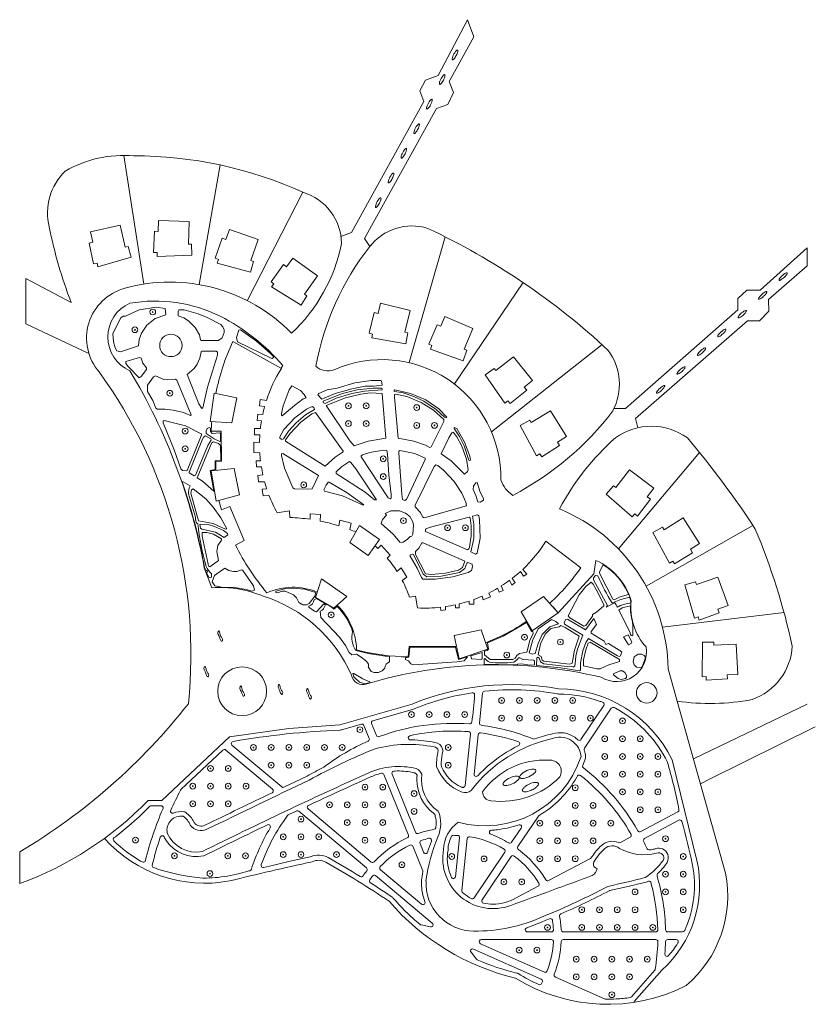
# Model space of a CAD drawing. Header units: inches. Extents: x 36 to 71.8, y 17.4 to 61.8.
import ezdxf

# ---------------------------------------------------------------- set-up
doc = ezdxf.new("R2010")
doc.units = ezdxf.units.IN
doc.header["$MEASUREMENT"] = 0
for name, color, linetype, lineweight in [('00_SOURCE_FROZEN', 7, 'Continuous', 18), ('10_EXISTING_UNCHANGED', 7, 'Continuous', 13), ('11_EXISTING_TRIMMED', 7, 'Continuous', 13), ('20_NEW_PLANTING', 7, 'Continuous', 13), ('21_NEW_WATER', 7, 'Continuous', 13), ('40_PLANTS', 7, 'Continuous', 13)]:
    doc.layers.add(name, color=color, linetype=linetype, lineweight=lineweight)

# ---------------------------------------------------------------- blocks, each defined once
blk = doc.blocks.new('TREE')
for radius in [1, 0.13]:
    blk.add_circle((0, 0), radius)

msp = doc.modelspace()

# ---------------------------------------------------------------- linework, layer by layer
at = {"layer": '00_SOURCE_FROZEN'}
for p, q in [((50.92, 52.199), (50.441, 52.026)), ((36.248, 50.129), (36.248, 48.086)), ((36.248, 48.086), (39.084, 46.751)), ((63.257, 44.272), (62.748, 44.272)), ((71.815, 29.914), (67.049, 27.551)), ((67.049, 27.551), (66.641, 27.348)), ((35.969, 24.283), (35.969, 22.849))]:
    msp.add_line(p, q, dxfattribs=at)
for points in [[(50.92, 52.199), (54.176, 58.106), (54.001, 58.588), (54.252, 59.071), (54.817, 59.275), (56.152, 61.792), (56.429, 61.025), (55.319, 59.008), (55.511, 58.517), (55.263, 57.967), (54.752, 57.782), (51.508, 51.932), (51.743, 51.566)], [(40.658, 55.675), (41.569, 49.871)], [(45, 55.245), (44.06, 49.85)], [(48.726, 54.013), (46.225, 49.126)], [(55.143, 52), (53.51, 46.333)], [(63.257, 44.272), (68.329, 48.719), (68.329, 49.231), (68.73, 49.6), (69.33, 49.6), (71.442, 51.512), (71.442, 50.696), (69.711, 49.177), (69.725, 48.651), (69.304, 48.218), (68.761, 48.218), (63.72, 43.82), (63.817, 43.397)], [(38.284, 49.049), (36.248, 50.129)], [(55.552, 45.371), (58.647, 49.945)], [(62.206, 47.145), (57.223, 43.22)], [(47.087, 44.63), (46.802, 44.667), (46.766, 44.393), (47.006, 44.362)], [(46.916, 43.993), (46.696, 44.016), (46.666, 43.73), (46.862, 43.709)], [(45.044, 43.247), (44.595, 43.241)], [(44.807, 41.482), (44.799, 41.881), (45.061, 41.886), (45.044, 43.247)], [(46.813, 43.357), (46.546, 43.371), (46.546, 43.074), (46.789, 43.074)], [(46.775, 42.728), (46.519, 42.748), (46.519, 42.277), (46.786, 42.274)], [(66.604, 42.276), (62.941, 37.945)], [(46.818, 41.908), (46.625, 41.902), (46.633, 41.638), (46.856, 41.638)], [(46.926, 41.27), (46.702, 41.249), (46.728, 40.961), (47.002, 40.962)], [(47.096, 40.651), (46.9, 40.63)], [(46.9, 40.63), (46.939, 40.324), (47.2, 40.358)], [(46.075, 38.317), (45.433, 39.849), (45.059, 39.693)], [(49.053, 39.272), (49.062, 39.519), (49.515, 39.492), (49.513, 39.194)], [(50.35, 38.981), (50.396, 39.232), (50.902, 39.093), (50.842, 38.811)], [(51.286, 38.996), (52.178, 38.364), (51.665, 37.64), (50.837, 38.227), (51.286, 38.996)], [(69.006, 38.995), (64.196, 36.253)], [(46.075, 38.317), (45.692, 38.109)], [(52.249, 38.111), (52.108, 37.96)], [(52.249, 38.111), (52.668, 37.654), (52.525, 37.523)], [(52.968, 36.924), (53.149, 37.079), (53.413, 36.661), (53.207, 36.514)], [(58.528, 36.918), (58.67, 36.704), (58.814, 36.799), (58.632, 37.014)], [(49.567, 36.583), (50.703, 35.787), (50.129, 35.27), (49.295, 35.742), (49.567, 36.583)], [(58.043, 36.524), (58.141, 36.305), (58.295, 36.419), (58.155, 36.608)], [(57.496, 36.162), (57.572, 35.985), (57.754, 36.063), (57.668, 36.267)], [(53.805, 35.806), (53.533, 35.759)], [(53.805, 35.806), (53.805, 35.806)], [(56.221, 35.586), (56.221, 35.439), (56.423, 35.439), (56.423, 35.655)], [(56.812, 35.811), (56.853, 35.634), (57.179, 35.773), (57.105, 35.949)], [(58.564, 35.106), (59.058, 34.241), (60.235, 35.059), (59.57, 35.799), (58.564, 35.106)], [(54.929, 35.306), (54.944, 35.165), (55.16, 35.189), (55.16, 35.336)], [(55.61, 35.419), (55.608, 35.288), (55.771, 35.288), (55.771, 35.457)], [(70.407, 35.063), (64.93, 34.409)], [(53.515, 33.54), (53.473, 33.07)], [(53.515, 33.54), (55.65, 33.54)], [(65.18, 32.538), (65.591, 31.078)], [(65.591, 31.078), (67.775, 23.323)], [(71.442, 30.938), (66.326, 28.468)]]:
    msp.add_lwpolyline(points, dxfattribs=at)
for points in [[(40.725, 51.537), (40.502, 52.523), (39.164, 52.23), (39.268, 51.758), (39.093, 51.72), (39.298, 50.787), (39.453, 50.821), (39.491, 50.65), (40.993, 51.087), (40.853, 51.565)], [(43.572, 51.68), (43.598, 52.69), (42.23, 52.734), (42.214, 52.252), (42.035, 52.258), (42.004, 51.303), (42.163, 51.298), (42.158, 51.123), (43.721, 51.177), (43.704, 51.675)], [(46.381, 50.933), (46.709, 51.889), (45.415, 52.34), (45.257, 51.885), (45.088, 51.944), (44.773, 51.041), (44.923, 50.989), (44.866, 50.824), (46.374, 50.409), (46.506, 50.889)], [(48.804, 49.422), (49.389, 50.246), (48.277, 51.045), (47.995, 50.654), (47.85, 50.758), (47.292, 49.982), (47.421, 49.889), (47.319, 49.747), (48.648, 48.921), (48.911, 49.345)], [(53.327, 47.704), (53.561, 48.687), (52.231, 49.012), (52.116, 48.544), (51.942, 48.586), (51.715, 47.658), (51.87, 47.62), (51.829, 47.45), (53.37, 47.181), (53.455, 47.672)], [(55.995, 46.944), (56.387, 47.876), (55.128, 48.415), (54.938, 47.972), (54.774, 48.042), (54.397, 47.164), (54.544, 47.101), (54.475, 46.94), (55.951, 46.422), (56.116, 46.892)], [(57.426, 45.973), (58.218, 46.601), (59.075, 45.534), (58.699, 45.232), (58.811, 45.092), (58.066, 44.493), (57.966, 44.618), (57.83, 44.508), (56.934, 45.791), (57.343, 46.076)], [(45.757, 44.748), (44.738, 44.957), (44.556, 43.684), (45.524, 43.622)], [(59.019, 43.63), (59.878, 44.165), (60.608, 43.006), (60.2, 42.749), (60.296, 42.598), (59.487, 42.088), (59.402, 42.222), (59.254, 42.129), (58.511, 43.505), (58.949, 43.742)], [(45.629, 41.562), (44.593, 41.461), (44.828, 40.095), (45.865, 40.369)], [(62.827, 40.702), (63.445, 41.502), (64.534, 40.672), (64.241, 40.288), (64.384, 40.18), (63.804, 39.42), (63.677, 39.516), (63.571, 39.377), (62.394, 40.407), (62.722, 40.782)], [(65.006, 38.799), (65.865, 39.334), (66.595, 38.175), (66.187, 37.918), (66.283, 37.767), (65.474, 37.257), (65.389, 37.391), (65.242, 37.298), (64.498, 38.674), (64.936, 38.911)], [(66.464, 36.332), (67.417, 36.67), (67.882, 35.382), (67.428, 35.218), (67.489, 35.05), (66.59, 34.725), (66.536, 34.875), (66.372, 34.816), (65.94, 36.319), (66.419, 36.457)], [(55.549, 34.034), (56.763, 34.283), (57.058, 33.412), (55.766, 32.976)], [(67.244, 33.6), (68.254, 33.648), (68.327, 32.28), (67.845, 32.255), (67.855, 32.076), (66.9, 32.025), (66.892, 32.184), (66.717, 32.175), (66.739, 33.739), (67.237, 33.732)]]:
    msp.add_lwpolyline(points, close=True, dxfattribs=at)
for points in [[(44.283, 37.084, 0.090917), (40.931, 45.968, -0.652582), (40.931, 49.011, -0.158741), (45.004, 48.425, -0.098355), (47.824, 46.203), (47.755, 46.078)], [(47.087, 44.63, -0.062406), (47.763, 46.073), (45.572, 47.29, 0.058367), (44.801, 44.944, 0.058367)], [(50.14, 46.014, -0.546754), (57.65, 41.045, 0.171391), (58.184, 40.351, 0.171391)], [(46.916, 43.993, -0.01479), (47.006, 44.362, -0.01479)], [(44.621, 43.68, 0.010358), (44.595, 43.241)], [(46.813, 43.357, -0.013879), (46.862, 43.709)], [(46.775, 42.728, -0.013523), (46.789, 43.074, -0.013523)], [(60.29, 39.74, -0.089338), (62.813, 42.944, -0.322066), (66.051, 42.944, -0.030946), (69.111, 38.833, -0.044664), (70.78, 33.554, -0.301674), (68.967, 31.144, -0.082145), (65.591, 31.078)], [(46.818, 41.908, -0.014342), (46.786, 42.274)], [(46.926, 41.27, -0.014645), (46.856, 41.638)], [(47.096, 40.651, -0.012679), (47.002, 40.962)], [(44.936, 40.124, 0.010564), (45.059, 39.693, 0.010564)], [(48.142, 39.35), (48.13, 39.649), (47.57, 39.561, -0.034306), (47.2, 40.358, -0.034306)], [(60.29, 39.74, -0.300089), (65.18, 32.538)], [(59.849, 35.488, 0.057164), (61.253, 37.088), (59.681, 38.289, -0.064319), (58.632, 37.014, -0.064319)], [(45.692, 38.109, 0.060935), (47.109, 35.956, -0.206423), (49.375, 35.99)], [(59.998, 35.322), (60.235, 35.059), (61.831, 36.816), (61.933, 37.418, -0.214593), (63.522, 35.602, 0.212382), (64.188, 33.517, -0.642649), (62.166, 32.15, 0.132984), (51.615, 31.858, -0.471407), (50.913, 32.245)], [(46.935, 35.809, 0.119192), (44.621, 36.188), (44.283, 37.084)], [(58.528, 36.918, -0.018836), (58.155, 36.608, -0.018836)], [(58.043, 36.524, -0.017658), (57.668, 36.267, -0.017658)], [(57.496, 36.162, -0.017305), (57.105, 35.949, -0.017305)], [(54.929, 35.306, -0.040089), (53.897, 35.276), (53.805, 35.806)], [(56.221, 35.586, -0.018166), (55.771, 35.457, -0.018166)], [(56.812, 35.811, -0.016254), (56.423, 35.655, -0.016254)], [(50.274, 35.4, -0.198705), (51.143, 33.392, 0.063223), (53.473, 33.07)], [(55.61, 35.419, -0.017778), (55.16, 35.336, -0.017778)], [(56.959, 33.703, 0.056142), (58.811, 34.673)], [(53.65, 30.945, -0.14301), (60.243, 31.63, -0.286424), (65.36, 28.431), (66.481, 23.89, -0.272091), (64.9, 18.954), (63.661, 17.533)], [(53.65, 30.945), (50.4, 30.004), (48.095, 29.84), (45.427, 29.473), (42.376, 26.597), (41.758, 26.597, -0.11284), (35.969, 22.849)]]:
    msp.add_lwpolyline(points, format="xyb", dxfattribs=at)
for centre, radius in [((45.989, 31.521), 1.1), ((64.22, 31.448), 0.463)]:
    msp.add_circle(centre, radius, dxfattribs=at)
for centre, radius, start, end in [((40.658, 50.423), 5.252, 85.2142, 120.0956), ((41.139, 37.317), 18.339, 65.5622, 90.1344), ((39.813, 53.089), 2.593, 133.6015, 194.2753), ((48.026, 51.672), 2.444, 0.7167, 73.3418), ((57.911, 56.571), 21.019, 191.3089, 200.9684), ((53.637, 50.097), 2.397, 72.6746, 142.189), ((40.939, 23.771), 31.601, 47.0054, 64.8874), ((43.034, 53.196), 7.583, 313.0815, 348.6437), ((61.436, 43.951), 12.326, 141.8448, 169.6154), ((42.751, 42.34), 7.624, 44.2289, 105.6047), ((41.312, 47.434), 2.33, 105.2161, 220.7715), ((60.387, 45.356), 2.599, 332.6099, 36.0186), ((49.852, 46.755), 0.794, 227.0981, 291.2465), ((22.064, 33.195), 21.619, 354.0583, 36.0319), ((51.961, 52.291), 13.465, 297.5281, 322.8549), ((47.898, 31.093), 8.26, 81.9573, 88.3074), ((47.898, 31.093), 8.26, 72.7279, 78.7214), ((47.898, 31.093), 8.26, 67.0855, 69.118), ((48.363, 33.974), 5.47, 46.7825, 48.644), ((48.363, 33.974), 5.47, 32.6388, 40.4465), ((48.363, 33.974), 5.47, 19.0436, 27.6609), ((44.996, 29.643), 6.464, 23.734, 72.5429), ((22.02, 47.825), 27.364, 300.648, 321.9453), ((61.326, 23.239), 6.299, 101.9221, 142.7651), ((60.32, 28.509), 0.94, 2.6804, 108.2704), ((61.087, 5.881), 24.775, 111.5675, 119.1558), ((53.497, 23.388), 5.738, 78.4336, 105.3274), ((54.636, 28.811), 0.198, 12.5502, 86.9654), ((57.636, 28.193), 2.883, 166.7441, 181.1423), ((56.93, 30.022), 4.57, 254.7119, 341.2557), ((59.616, 24.969), 3.449, 86.7319, 144.13), ((59.861, 27.908), 0.507, 331.6282, 95.5732), ((53.039, 24.842), 3.288, 75.9901, 114.6994), ((53.631, 27.576), 0.5, 24.1752, 65.8722), ((56.533, 28.747), 1.881, 198.985, 250.3904), ((139.358, -167.061), 213.711, 114.22576, 116.44002), ((55.766, 27.53), 1.697, 171.4885, 236.4198), ((57.675, 30.235), 3.678, 262.6331, 315.7148), ((388.255, -684.338), 788.556, 115.480389, 115.852569), ((56.041, 27.372), 0.42, 250.5917, 310.0507), ((57.223, 26.989), 0.402, 179.8782, 267.1812), ((43.234, 25.263), 0.631, 80.6045, 192.4444), ((42.765, 25.104), 0.969, 23.0697, 53.7791), ((53.471, 25.556), 1.467, 336.0217, 22.4391), ((44.141, 25.843), 0.604, 216.6236, 295.44), ((56.616, 24.343), 1.552, 125.0182, 178.449), ((44.305, 28.93), 6.063, 221.8309, 280.5797), ((43.933, 25.71), 1.439, 203.904, 280.7134), ((62.324, 21.863), 8.126, 157.5957, 172.1087), ((62.666, 24.057), 0.499, 48.398, 134.9542), ((64.093, 26.434), 2.284, 241.3371, 284.4245), ((57.297, 23.989), 2.267, 169.9426, 290.5995), ((63.939, 22.622), 2.417, 132.2795, 150.8072), ((64.757, 24.011), 0.232, 329.8576, 114.297), ((83.889, -134.15), 161.762, 102.40484, 103.75801), ((49.433, 23.211), 0.689, 61.2688, 115.2094), ((27.349, -15.654), 45.391, 56.1832, 60.407), ((61.576, 23.572), 0.407, 298.1254, 354.8785), ((62.017, 23.732), 0.199, 159.7189, 259.5696), ((62.493, 25.649), 3.026, 303.2513, 324.5583), ((-1020.176, 2968.529), 3137.752, 290.099053, 290.170489), ((49.833, 80.523), 59.164, 282.32918, 284.00614), ((62.535, 22.313), 5.337, 310.4718, 10.9016), ((56.447, 22.882), 2.174, 177.465, 269.3394), ((47.99, 50.05), 30.924, 292.0248, 297.912), ((60.808, 29.117), 10.819, 220.7372, 256.6678), ((56.543, 27.898), 7.19, 269.0356, 295.0414), ((62.456, 25.263), 7.854, 238.1666, 296.8153)]:
    msp.add_arc(centre, radius, start, end, dxfattribs=at)
at = {"layer": '10_EXISTING_UNCHANGED'}
for points in [[(42.116, 48.828), (42.528, 48.774), (42.546, 48.482), (42.075, 48.318), (41.702, 48.021), (41.461, 47.667), (41.354, 47.369), (41.328, 47.085), (40.514, 46.816), (40.35, 46.87), (40.27, 46.995), (40.19, 47.264), (40.162, 47.654), (40.533, 48.352), (40.63, 48.424), (40.736, 48.425), (41.346, 48.72)], [(43.133, 48.721), (43.377, 48.721), (44.015, 48.534), (44.413, 48.373), (45.024, 48.051), (45.122, 47.953), (45.175, 47.819), (45.176, 47.697), (45.097, 47.455), (44.92, 47.33), (44.162, 47.329), (44.118, 47.356), (44.063, 47.588), (43.874, 47.915), (43.579, 48.212), (43.364, 48.347), (43.107, 48.447), (43.107, 48.649)], [(45.923, 47.815), (46.645, 47.301), (47.257, 46.765), (47.407, 46.613), (47.408, 46.571), (47.323, 46.526), (45.782, 47.277), (45.737, 47.47), (45.843, 47.792)], [(44.19, 46.843), (44.814, 46.843), (44.885, 46.799), (44.886, 46.677), (44.437, 45.224), (44.227, 44.296), (44.168, 44.269), (44.044, 44.475), (43.51, 45.796), (43.824, 46.069), (43.958, 46.259), (44.092, 46.53), (44.146, 46.816)], [(41.364, 46.572), (41.435, 46.528), (41.518, 46.311), (41.675, 46.098), (41.675, 46.03), (41.437, 45.708), (41.346, 45.642), (40.855, 46.164), (40.749, 46.298), (40.749, 46.384)], [(42.082, 45.741), (42.458, 45.58), (42.62, 45.553), (42.985, 45.581), (43.056, 45.536), (43.696, 43.974), (43.658, 43.953), (43.345, 44.08), (42.891, 44.188), (42.516, 44.241), (42.177, 44.241), (42.106, 44.286), (41.972, 44.634), (41.733, 45.037), (41.733, 45.32), (41.998, 45.696)], [(48.228, 45.289), (48.614, 45.075), (48.791, 44.896), (48.871, 44.747), (48.745, 44.7), (48.347, 44.404), (47.799, 43.93), (47.761, 43.95), (47.761, 44.036), (47.84, 44.385), (48.104, 45.11)], [(51.811, 45.533), (52.223, 45.534), (52.267, 45.507), (52.294, 45.322), (51.905, 45.268), (51.536, 45.268), (50.926, 45.16), (50.18, 44.944), (49.576, 44.682), (49.405, 44.882), (49.449, 44.941), (49.821, 45.103), (50.268, 45.184), (51.068, 45.426)], [(51.891, 45.185), (52.25, 45.185), (52.294, 45.158), (52.294, 45.108), (51.51, 45.053), (50.927, 44.945), (50.234, 44.729), (49.73, 44.488), (49.645, 44.533), (49.644, 44.592), (49.742, 44.646), (50.511, 44.942), (51.174, 45.104)], [(51.759, 44.97), (52.295, 44.943), (52.458, 42.934), (51.674, 42.799), (51.046, 42.584), (50.842, 42.816), (49.778, 44.405), (50.644, 44.754), (51.334, 44.916)], [(52.873, 45.105), (53.578, 44.944), (54.268, 44.65), (54.853, 44.247), (55.217, 43.875), (55.172, 43.848), (55.105, 43.875), (54.735, 44.221), (54.174, 44.598), (53.723, 44.812), (53.242, 44.974), (52.873, 45.027), (52.829, 45.054)], [(52.9, 44.917), (53.419, 44.81), (54.056, 44.542), (54.614, 44.194), (55.084, 43.773), (55.084, 43.678), (54.503, 42.533), (54.444, 42.506), (54.258, 42.612), (53.724, 42.8), (53.019, 42.934), (52.856, 44.777), (52.856, 44.89)], [(49.141, 44.355), (49.217, 44.306), (49.244, 44.22), (48.853, 43.975), (48.426, 43.624), (48.08, 43.246), (47.848, 42.903), (47.781, 42.876), (47.683, 42.93), (47.683, 42.989), (47.868, 43.312), (48.363, 43.84), (48.893, 44.243)], [(49.301, 44.087), (50.548, 42.347), (50.548, 42.315), (50.183, 42.07), (49.735, 41.67), (47.949, 42.787), (47.949, 42.855), (48.134, 43.124), (48.629, 43.652), (49.132, 44.028)], [(42.484, 43.728), (43.44, 43.487), (44.176, 43.112), (43.515, 41.478), (43.471, 41.451), (43.298, 41.477), (43.227, 41.549), (42.932, 42.407), (42.426, 43.615), (42.426, 43.701)], [(44.498, 43.412), (44.566, 43.381), (44.561, 43.233), (44.636, 43.14), (44.981, 43.166), (45.01, 43.14), (45.015, 42.794), (44.988, 42.773), (44.728, 42.901), (44.365, 43.142), (44.365, 43.255), (44.418, 43.363)], [(55.492, 43.201), (55.67, 42.995), (55.883, 42.566), (56.096, 41.976), (56.177, 41.505), (56.15, 41.424), (56.006, 41.305), (55.405, 41.911), (54.958, 42.229), (55.302, 42.941), (55.434, 43.174)], [(55.54, 43.416), (55.669, 43.371), (56.015, 42.754), (56.255, 42.11), (56.282, 41.943), (56.244, 41.923), (56.206, 41.943), (55.991, 42.578), (55.777, 43.01), (55.54, 43.357)], [(44.344, 43.032), (44.583, 42.898), (44.601, 42.838), (44.443, 42.596), (43.94, 41.362), (43.887, 41.263), (43.829, 41.236), (43.599, 41.37), (43.598, 41.403), (44.206, 42.879), (44.259, 42.987)], [(44.702, 42.764), (44.929, 42.683), (45.017, 42.603), (45.026, 41.935), (44.774, 41.905), (44.772, 41.513), (44.558, 41.468), (44.716, 40.539), (44.203, 40.992), (43.971, 41.147), (44.552, 42.558), (44.631, 42.719)], [(47.818, 42.234), (49.435, 41.246), (49.144, 40.65), (48.92, 40.623), (48.343, 40.649), (48.272, 40.694), (47.898, 41.579), (47.765, 42.143), (47.764, 42.229)], [(52.347, 42.394), (52.512, 42.367), (52.539, 42.215), (52.594, 41.281), (52.702, 40.39), (52.702, 40.223), (52.658, 40.196), (52.573, 40.241), (51.348, 42.092), (51.348, 42.133), (51.419, 42.178), (51.737, 42.286)], [(53.091, 42.367), (53.769, 42.234), (54.238, 42.028), (54.238, 41.96), (53.392, 40.161), (53.328, 40.122), (53.21, 40.17), (53.183, 40.402), (53.047, 42.254), (53.046, 42.34)], [(50.823, 41.882), (50.894, 41.838), (51.107, 41.543), (52.039, 40.142), (51.954, 40.142), (51.53, 40.488), (50.235, 41.34), (50.235, 41.408), (50.464, 41.641)], [(54.711, 41.724), (54.805, 41.698), (55.071, 41.483), (55.541, 40.982), (55.887, 40.446), (56.073, 40.043), (56.1, 39.877), (54.185, 39.338), (54.114, 39.383), (54.031, 39.573), (53.794, 39.839), (53.794, 39.907), (54.64, 41.653)], [(49.918, 40.947), (50.719, 40.46), (51.481, 39.927), (51.443, 39.906), (50.519, 40.328), (49.697, 40.543), (49.679, 40.602), (49.784, 40.817), (49.864, 40.942)], [(56.58, 40.925), (56.711, 40.5), (56.869, 40.205), (56.87, 40.137), (56.719, 40.038), (56.608, 40.065), (56.526, 40.351), (56.394, 40.62), (56.421, 40.768), (56.526, 40.921)], [(43.787, 40.647), (44.349, 40.187), (44.686, 39.82), (45.032, 39.337), (45.299, 38.849), (45.24, 38.822), (44.679, 39.089), (44.027, 39.197), (43.68, 40.449), (43.706, 40.598)], [(52.698, 39.656), (53.083, 39.656), (53.349, 39.549), (53.553, 39.397), (53.686, 39.156), (53.713, 39.001), (53.687, 38.604), (53.634, 38.506), (53.561, 38.503), (53.449, 38.372), (53.245, 38.237), (53.166, 38.21), (53.099, 38.237), (52.81, 38.581), (52.256, 39.087), (52.309, 39.262), (52.493, 39.451), (52.441, 39.531)], [(44.125, 39.059), (44.458, 39.033), (44.75, 38.952), (45.148, 38.765), (45.334, 38.631), (45.352, 38.571), (45.182, 38.452), (44.789, 38.686), (44.179, 38.821), (44.108, 38.866), (44.081, 39.032)], [(56.216, 39.364), (56.261, 39.337), (56.314, 38.97), (56.315, 38.526), (56.237, 38.016), (56.21, 37.935), (56.139, 37.89), (54.248, 38.721), (54.248, 38.825), (54.425, 38.906)], [(56.511, 37.703), (56.293, 37.81), (56.425, 38.412), (56.424, 39.057), (56.37, 39.417), (56.588, 39.471), (56.659, 39.426), (56.685, 39.265), (56.714, 38.419), (56.582, 37.748)], [(44.188, 38.684), (44.405, 38.684), (44.697, 38.603), (45.061, 38.398), (45.061, 38.33), (44.903, 38.087), (44.85, 37.816), (44.93, 37.417), (44.541, 37.13), (44.482, 37.157), (44.456, 37.256), (44.188, 38.517)], [(54.144, 38.212), (56.025, 37.377), (55.92, 37.103), (55.743, 36.978), (55.159, 36.843), (54.522, 36.789), (54.251, 36.815), (53.799, 37.692), (53.798, 37.814), (53.955, 37.973), (54.09, 38.208)], [(53.667, 37.702), (53.715, 37.68), (54.144, 36.792), (54.313, 36.678), (54.956, 36.706), (55.782, 36.868), (56.025, 37.06), (56.109, 37.297), (56.153, 37.324), (56.353, 37.243), (56.371, 37.13), (56.318, 36.969), (56.168, 36.871), (55.478, 36.682), (54.708, 36.574), (54.137, 36.574), (54.066, 36.645), (53.878, 37.074), (53.56, 37.611), (53.56, 37.671)], [(45.205, 37.074), (45.391, 36.968), (45.606, 36.913), (45.745, 36.914), (45.981, 36.988), (46.028, 36.967), (46.498, 36.278), (46.552, 36.076), (46.44, 36.031), (46.171, 36.111), (45.64, 36.191), (45.06, 36.218), (44.767, 36.272), (44.643, 36.45), (44.749, 36.733)], [(61.716, 36.442), (61.814, 36.344), (61.947, 36.102), (62.294, 35.431), (62.294, 35.372), (61.964, 35.083), (61.772, 34.983), (61.784, 34.9), (61.473, 34.486), (61.388, 34.459), (60.75, 34.834), (60.679, 34.92), (61.181, 35.86), (61.473, 36.236)], [(49.312, 35.971), (49.26, 35.81), (49.004, 35.469), (48.897, 35.416), (48.724, 35.416), (48.547, 35.514), (48.438, 35.731), (48.298, 35.87), (47.923, 36.032), (47.785, 36.032), (47.596, 35.952), (47.511, 35.978), (47.511, 36.029), (47.9, 36.137), (48.278, 36.171), (48.808, 36.123)], [(59.088, 34.217), (59.111, 34.126), (58.953, 33.804), (58.82, 33.276), (58.485, 33.221), (58.374, 33.137), (58.29, 33.007), (58.193, 32.953), (57.17, 32.953), (56.913, 33.158), (56.913, 33.325), (57.036, 33.353), (57.098, 33.418), (57.045, 33.701), (57.751, 33.998), (58.799, 34.624), (59.03, 34.221)], [(59.927, 34.75), (60.127, 34.669), (60.251, 34.557), (59.86, 34.428), (59.512, 34.075), (59.325, 33.67), (59.201, 33.223), (59.054, 33.196), (58.93, 33.249), (59.088, 33.845), (59.326, 34.329)], [(61.954, 34.535), (61.714, 34.211), (61.715, 34.141), (62.303, 33.785), (62.381, 33.634), (62.498, 33.672), (63.094, 33.303), (63.041, 33.118), (62.977, 33.091), (62.903, 33.118), (61.592, 33.895), (61.475, 33.725), (61.342, 33.346), (61.237, 32.809), (61.237, 32.473), (61.193, 32.446), (60.353, 32.579), (59.25, 32.686), (59.276, 33.032), (59.314, 33.052), (59.378, 33.014), (59.436, 32.848), (59.577, 32.764), (60.642, 32.63), (60.821, 32.657), (60.915, 32.606), (60.974, 32.666), (61.001, 32.777), (61.027, 33.095), (61.106, 33.418), (61.344, 34.044), (60.512, 34.539), (60.494, 34.625), (60.573, 34.75), (60.658, 34.777), (61.464, 34.295), (61.831, 34.798)], [(60.352, 34.482), (60.552, 34.401), (61.181, 34.008), (60.971, 33.373), (60.865, 32.794), (60.741, 32.741), (59.586, 32.874), (59.515, 32.919), (59.459, 33.082), (59.328, 33.169), (59.434, 33.658), (59.645, 34.087), (59.901, 34.347), (60.27, 34.428)], [(61.668, 33.731), (62.988, 32.954), (62.989, 32.868), (62.52, 32.714), (62.122, 32.527), (61.975, 32.527), (61.365, 32.661), (61.373, 32.935), (61.478, 33.391), (61.584, 33.686)], [(63.385, 34.063), (63.544, 33.741), (63.527, 33.682), (63.4, 33.608), (63.176, 33.968)], [(55.597, 33.505), (55.744, 32.948), (56.14, 33.065), (55.99, 32.898), (55.671, 32.844), (53.693, 32.708), (53.587, 32.762), (53.483, 32.894), (53.356, 32.95), (53.356, 33.027), (53.506, 33.057), (53.547, 33.505)], [(56.302, 33.12), (56.803, 33.271), (56.804, 32.979), (56.759, 32.952), (56.329, 32.979)], [(63.011, 32.444), (63.131, 32.444), (63.228, 32.372), (63.308, 32.238), (63.309, 32.143), (63.264, 32.098), (63.065, 32.045), (62.932, 32.098), (62.728, 32.259), (62.728, 32.309)]]:
    msp.add_lwpolyline(points, close=True, dxfattribs=at)
at = {"layer": '11_EXISTING_TRIMMED'}
for points in [[(43.285, 40.961), (43.334, 40.965), (43.645, 40.783, 0.112058), (43.567, 40.412), (43.887, 39.362, 0.11399), (43.915, 39.147, 0.072972), (43.994, 39.066, 0.039496), (44.369, 37.138, 0.079382), (44.608, 36.813), (44.609, 36.667), (44.548, 36.631), (44.486, 36.668), (44.399, 36.821), (44.385, 36.859, 0.119067), (44.433, 36.932, 0.310586), (44.431, 36.936), (44.334, 36.994), (44.306, 37.07), (44.296, 37.102, 0.028281), (43.6, 39.99), (43.421, 40.559)], [(63.018, 35.778), (62.753, 35.645), (62.698, 35.671), (62.086, 36.84), (62.086, 36.906), (62.262, 37.219), (62.427, 37.109), (62.499, 37.054, -0.075728), (63.05, 36.491), (63.143, 36.361), (63.264, 36.168), (63.4, 35.89), (63.403, 35.882)], [(62.023, 36.716, 0.044718), (62.669, 35.503, 0.33176), (62.673, 35.502), (63.059, 35.661), (63.445, 35.765), (63.472, 35.691), (63.504, 35.567), (63.501, 35.522), (63.442, 35.484, 0.130187), (62.9, 35.309, 0.118631), (62.776, 35.499, 0.273219), (62.772, 35.499), (62.387, 35.304, 0.119914), (62.459, 35.389, 0.204975), (62.459, 35.392), (61.821, 36.545), (61.821, 36.637), (61.916, 36.733)], [(49.741, 35.414, 0.377177), (49.746, 35.412), (49.806, 35.429), (49.86, 35.404, -0.064193), (50.118, 35.223, 0.264212), (50.122, 35.224), (50.276, 35.34, -0.120802), (50.969, 34.21, 0.223261), (51.118, 33.363, 0.046785), (52.632, 33.083), (52.632, 32.844, 0.287412), (52.421, 32.567), (52.298, 32.442), (52.141, 32.362), (51.943, 32.362), (51.812, 32.415), (51.662, 32.618, 0.358965), (51.658, 32.784, 0.091224), (51.144, 33.192), (51.143, 33.193), (50.933, 33.167), (50.811, 33.264), (50.648, 33.588), (50.382, 33.963), (49.534, 34.846), (49.507, 35.125, 0.233057), (49.741, 35.412, 0.275194), (49.739, 35.416, 0.242707), (49.663, 35.444), (49.663, 35.444), (49.348, 35.099), (49.257, 35.124), (49.003, 35.31), (49.002, 35.357, 0.241795), (49.24, 35.634), (49.343, 35.696), (49.708, 35.49)], [(63.592, 34.466), (63.593, 34.033), (63.56, 34.015, -0.402155), (63.47, 34.169), (62.966, 35.177), (63.113, 35.285), (63.493, 35.376, 0.052327), (63.503, 35.034), (63.546, 34.757), (63.575, 34.648)], [(58.645, 32.947, 0.121891), (58.647, 32.947), (59.121, 32.92), (59.162, 32.895), (59.163, 32.716), (58.916, 32.69, 0.117451), (58.411, 32.743, 0.117452), (58.378, 32.716), (58.131, 32.716), (57.536, 32.729), (56.891, 32.722), (56.891, 32.974), (56.924, 32.992, 0.112878), (57.133, 32.839, 0.077383), (58.227, 32.839, 0.126523), (58.446, 33.027), (58.506, 33.031)], [(51.424, 32.084), (51.741, 31.949), (51.754, 31.914, -0.026123), (51.518, 31.852), (51.281, 31.932), (51.025, 32.163), (50.974, 32.324), (51.022, 32.328)]]:
    msp.add_lwpolyline(points, format="xyb", close=True, dxfattribs=at)
msp.add_lwpolyline([(64.004, 33.192), (64.109, 33.139), (64.166, 33.06), (64.151, 32.985), (64.027, 32.665), (63.997, 32.607), (63.984, 32.588), (63.755, 32.612), (63.659, 32.709), (63.607, 32.842), (63.659, 33.068), (63.833, 33.192)], close=True, dxfattribs=at)
at = {"layer": '20_NEW_PLANTING'}
for points in [[(55.695, 60.423, -0.228436), (55.705, 60.405, -0.088), (55.702, 60.353, -0.05603), (55.659, 60.225, -0.06179), (55.553, 60.047, -0.065789), (55.502, 59.996, -0.153337), (55.474, 59.984, -0.32227), (55.46, 59.996, -0.110445), (55.457, 60.032, -0.061607), (55.482, 60.13, -0.073152), (55.604, 60.354, -0.069744), (55.661, 60.413, -0.153337), (55.689, 60.424, -0.112396)], [(55.118, 59.313, -0.228436), (55.129, 59.296, -0.088), (55.126, 59.244, -0.05603), (55.083, 59.116, -0.06179), (54.976, 58.937, -0.065789), (54.926, 58.887, -0.153337), (54.898, 58.875, -0.32227), (54.884, 58.887, -0.110445), (54.881, 58.923, -0.061607), (54.905, 59.021, -0.073152), (55.027, 59.245, -0.069744), (55.084, 59.303, -0.153337), (55.112, 59.315, -0.112396)], [(54.542, 58.204, -0.228436), (54.552, 58.186, -0.088), (54.55, 58.135, -0.05603), (54.506, 58.007, -0.06179), (54.4, 57.828, -0.065789), (54.349, 57.777, -0.153337), (54.321, 57.766, -0.32227), (54.307, 57.777, -0.110445), (54.304, 57.814, -0.061607), (54.329, 57.911, -0.073152), (54.451, 58.136, -0.069744), (54.508, 58.194, -0.153337), (54.536, 58.206, -0.112396)], [(53.966, 57.095, -0.228436), (53.976, 57.077, -0.088), (53.973, 57.026, -0.05603), (53.93, 56.898, -0.06179), (53.824, 56.719, -0.065789), (53.773, 56.668, -0.153337), (53.745, 56.657, -0.32227), (53.731, 56.668, -0.110445), (53.728, 56.705, -0.061607), (53.753, 56.802, -0.073152), (53.875, 57.026, -0.069744), (53.932, 57.085, -0.153337), (53.959, 57.096, -0.112396)], [(53.389, 55.986, -0.228436), (53.4, 55.968, -0.088), (53.397, 55.917, -0.05603), (53.354, 55.788, -0.06179), (53.247, 55.61, -0.065789), (53.197, 55.559, -0.153337), (53.169, 55.548, -0.32227), (53.155, 55.559, -0.110445), (53.152, 55.596, -0.061607), (53.176, 55.693, -0.073152), (53.298, 55.917, -0.069744), (53.355, 55.976, -0.153337), (53.383, 55.987, -0.112396)], [(52.813, 54.877, -0.228436), (52.823, 54.859, -0.088), (52.821, 54.807, -0.05603), (52.777, 54.679, -0.06179), (52.671, 54.501, -0.065789), (52.62, 54.45, -0.153337), (52.592, 54.438, -0.32227), (52.578, 54.45, -0.110445), (52.575, 54.486, -0.061607), (52.6, 54.584, -0.073152), (52.722, 54.808, -0.069744), (52.779, 54.867, -0.153337), (52.807, 54.878, -0.112396)], [(52.237, 53.767, -0.228436), (52.247, 53.75, -0.088), (52.244, 53.698, -0.05603), (52.201, 53.57, -0.06179), (52.095, 53.391, -0.065789), (52.044, 53.341, -0.153337), (52.016, 53.329, -0.32227), (52.002, 53.341, -0.110445), (51.999, 53.377, -0.061607), (52.024, 53.475, -0.073152), (52.146, 53.699, -0.069744), (52.203, 53.757, -0.153337), (52.23, 53.769, -0.112396)], [(70.546, 50.38, -0.228436), (70.549, 50.359, -0.088), (70.529, 50.312, -0.05603), (70.445, 50.206, -0.06179), (70.284, 50.075, -0.065789), (70.219, 50.044, -0.153337), (70.189, 50.043, -0.32227), (70.18, 50.058, -0.110445), (70.19, 50.094, -0.061607), (70.246, 50.177, -0.073152), (70.437, 50.346, -0.069744), (70.51, 50.382, -0.153337), (70.54, 50.383, -0.112396)], [(69.626, 49.533, -0.228436), (69.63, 49.513, -0.088), (69.61, 49.465, -0.05603), (69.526, 49.359, -0.06179), (69.365, 49.228, -0.065789), (69.3, 49.197, -0.153337), (69.27, 49.196, -0.32227), (69.26, 49.211, -0.110445), (69.27, 49.247, -0.061607), (69.326, 49.33, -0.073152), (69.517, 49.499, -0.069744), (69.591, 49.535, -0.153337), (69.621, 49.536, -0.112396)], [(68.707, 48.686, -0.228436), (68.71, 48.666, -0.088), (68.691, 48.618, -0.05603), (68.606, 48.512, -0.06179), (68.446, 48.381, -0.065789), (68.381, 48.35, -0.153337), (68.35, 48.349, -0.32227), (68.341, 48.365, -0.110445), (68.351, 48.4, -0.061607), (68.407, 48.483, -0.073152), (68.598, 48.652, -0.069744), (68.672, 48.688, -0.153337), (68.702, 48.689, -0.112396)], [(67.788, 47.839, -0.228436), (67.791, 47.819, -0.088), (67.771, 47.771, -0.05603), (67.687, 47.666, -0.06179), (67.526, 47.534, -0.065789), (67.461, 47.503, -0.153337), (67.431, 47.502, -0.32227), (67.422, 47.518, -0.110445), (67.431, 47.553, -0.061607), (67.488, 47.636, -0.073152), (67.679, 47.806, -0.069744), (67.752, 47.841, -0.153337), (67.782, 47.843, -0.112396)], [(66.868, 46.992, -0.228436), (66.872, 46.972, -0.088), (66.852, 46.925, -0.05603), (66.768, 46.819, -0.06179), (66.607, 46.687, -0.065789), (66.542, 46.657, -0.153337), (66.512, 46.655, -0.32227), (66.502, 46.671, -0.110445), (66.512, 46.706, -0.061607), (66.568, 46.789, -0.073152), (66.759, 46.959, -0.069744), (66.833, 46.994, -0.153337), (66.863, 46.996, -0.112396)], [(65.949, 46.145, -0.228436), (65.952, 46.125, -0.088), (65.932, 46.078, -0.05603), (65.848, 45.972, -0.06179), (65.687, 45.84, -0.065789), (65.622, 45.81, -0.153337), (65.592, 45.808, -0.32227), (65.583, 45.824, -0.110445), (65.593, 45.859, -0.061607), (65.649, 45.943, -0.073152), (65.84, 46.112, -0.069744), (65.913, 46.148, -0.153337), (65.943, 46.149, -0.112396)], [(65.029, 45.298, -0.228436), (65.033, 45.278, -0.088), (65.013, 45.231, -0.05603), (64.929, 45.125, -0.06179), (64.768, 44.993, -0.065789), (64.703, 44.963, -0.153337), (64.673, 44.962, -0.32227), (64.663, 44.977, -0.110445), (64.673, 45.013, -0.061607), (64.729, 45.096, -0.073152), (64.92, 45.265, -0.069744), (64.994, 45.301, -0.153337), (65.024, 45.302, -0.112396)], [(56.766, 29.99, -0.406557), (56.683, 30.095), (56.825, 31.44, -0.352422), (56.91, 31.525, -0.07146), (60.202, 31.4, 0.036595), (60.239, 31.396, -0.088065), (62.12, 31.062, -0.056902), (62.258, 31.007, -0.421729), (62.286, 30.872), (61.258, 29.348, -0.439852), (61.118, 29.327), (61.111, 29.333, 0.048693), (60.976, 29.446, 0.233755), (59.974, 29.599, 0.033017), (59.163, 29.371, -0.1792), (59.096, 29.373, 0.063276)], [(52.163, 29.474, -0.407169), (52.04, 29.528), (51.824, 30.063, -0.444997), (51.886, 30.191), (53.714, 30.72), (53.737, 30.728, -0.058934), (56.356, 31.453, -0.432332), (56.465, 31.366), (56.466, 31.357, -0.024211), (56.336, 30.122, -0.377636), (56.235, 30.046, 0.108678)], [(61.364, 28.068, -0.339675), (61.334, 28.181, 0.02496), (61.455, 28.499, 0.094374), (61.461, 28.576, 0.058046), (61.415, 28.836, -0.058875), (61.398, 28.891, -0.182892), (61.414, 28.957), (62.625, 30.753, -0.379792), (62.749, 30.785), (62.811, 30.753, -0.148779), (65.06, 28.503), (65.134, 28.358), (65.139, 28.348, -0.027522), (65.674, 26.178, -0.315667), (65.624, 26.08), (63.953, 25.192, -0.406905), (63.824, 25.229, 0.099115)], [(45.534, 29.089, -0.42444), (45.524, 29.227, -0.177514), (45.583, 29.258, -0.032765), (50.415, 29.771, 0.050436), (50.466, 29.78), (51.365, 30.04, -0.385084), (51.481, 29.984), (51.718, 29.397, -0.40786), (51.667, 29.273, 0.060116), (49.692, 28.111, -0.0526), (49.645, 28.086, 0.008076), (48.922, 27.698), (47.876, 27.198, -0.294399), (47.773, 27.211)], [(53.573, 29.328, -0.439161), (53.478, 29.433, -0.327485), (53.554, 29.518, -0.07213), (56.192, 29.7, -0.423872), (56.281, 29.594), (56.037, 27.272, -0.435891), (55.924, 27.187, -0.055778), (55.878, 27.203, -0.198424), (54.979, 28.115, -0.05288), (54.96, 28.172, -0.052755), (54.96, 28.305, -0.047261), (55.03, 28.815, 0.123748), (55.025, 28.916, 0.3116), (54.677, 29.211, 0.043873), (53.646, 29.328)], [(42.898, 26.026, -0.446986), (42.769, 26.089, -0.174911), (42.774, 26.154, -0.018323), (43.216, 27.059, -0.082556), (43.235, 27.085), (45.126, 28.867, -0.380905), (45.253, 28.871), (47.361, 27.102, -0.451908), (47.365, 26.958, -0.075067), (47.341, 26.942, 0.001126), (44.314, 25.483, -0.339113), (43.838, 25.583, -0.072718), (43.814, 25.628, 0.121895), (43.45, 26.056, 0.121329), (43.357, 26.089, 0.142924)], [(59.219, 27.966, -0.172444), (59.219, 27.919, -0.097566), (59.178, 27.85, -0.066685), (59.061, 27.748, -0.090484), (58.732, 27.603, -0.063516), (58.604, 27.588, -0.098006), (58.534, 27.603, -0.194627), (58.499, 27.637, -0.181259), (58.5, 27.688, -0.092989), (58.544, 27.756, -0.064985), (58.664, 27.859, -0.088405), (58.986, 28, -0.063516), (59.114, 28.014, -0.098006), (59.184, 28, -0.194627)], [(48.961, 26.214, -0.425077), (48.951, 26.352, -0.100876), (48.982, 26.375, -0.003611), (51.749, 27.644, -0.044946), (52.263, 27.827, -0.373266), (52.375, 27.77), (53.48, 25.036, -0.399315), (53.431, 24.913, 0.095329), (51.942, 23.831, -0.399236), (51.81, 23.823)], [(52.744, 27.787, -0.448141), (52.807, 27.915, -0.056343), (52.883, 27.923, -0.063401), (53.66, 27.863), (53.753, 27.842, -0.097206), (53.795, 27.822, -0.075028), (53.854, 27.77, -0.192053), (53.873, 27.701, 0.030462), (53.865, 27.53, 0.233319), (54.609, 26.021, -0.057829), (54.646, 25.992, -0.101803), (54.666, 25.959, -0.048899), (54.712, 25.787, -0.075666), (54.725, 25.408, -0.05823), (54.715, 25.358, -0.261044), (54.642, 25.298, 0.038291), (53.922, 25.112, -0.398633), (53.802, 25.167)], [(58.469, 27.646, -0.172444), (58.469, 27.599, -0.097566), (58.428, 27.53, -0.066685), (58.311, 27.428, -0.090484), (57.982, 27.283, -0.063516), (57.854, 27.268, -0.098006), (57.784, 27.283, -0.194627), (57.749, 27.317, -0.181259), (57.75, 27.368, -0.092989), (57.794, 27.436, -0.064985), (57.914, 27.539, -0.088405), (58.236, 27.68, -0.063516), (58.364, 27.694, -0.098006), (58.434, 27.68, -0.194627)], [(58.441, 24.387, -0.399286), (58.419, 24.517), (59.349, 25.895, -0.105615), (59.378, 25.923, 0.129153), (61.073, 27.647, -0.055267), (61.108, 27.708, -0.409097), (61.242, 27.721, -0.095555), (63.514, 25.07, -0.422584), (63.476, 24.938), (63.034, 24.703, -0.223443), (62.952, 24.699, 0.309866), (62.17, 24.555, 0.060777), (61.757, 24.073, -0.060627), (61.714, 24.007, -0.08006), (61.69, 23.988), (59.8, 22.983, -0.398365), (59.673, 23.019, 0.095308)], [(59.339, 27.366, -0.172444), (59.339, 27.319, -0.097208), (59.298, 27.25, -0.062011), (59.194, 27.157, -0.072994), (58.991, 27.052, -0.10679), (58.742, 26.988, -0.092507), (58.661, 27, -0.181259), (58.621, 27.031, -0.194627), (58.618, 27.08, -0.098006), (58.652, 27.143, -0.068229), (58.758, 27.24, -0.099265), (59.114, 27.401, -0.070132), (59.245, 27.413, -0.107607), (59.311, 27.396, -0.173903)], [(40.452, 25.099, 0.0297), (41.828, 26.334, -0.201049), (41.896, 26.363), (42.338, 26.363, -0.449792), (42.433, 26.255, -0.074755), (42.426, 26.228, 0.043481), (41.634, 23.886, -0.434835), (41.511, 23.817, -0.055123), (41.415, 23.868, -0.065101), (40.215, 24.778, -0.452545), (40.225, 24.922), (40.281, 24.964)], [(46.961, 23.58, -0.443661), (46.844, 23.66, -0.123505), (46.849, 23.707, -0.068167), (48.029, 25.913, -0.12788), (48.066, 25.944, -0.053833), (48.46, 26.128, -0.241794), (48.546, 26.108), (51.587, 23.557, -0.398682), (51.602, 23.425, 0.014596), (51.442, 23.2, -0.404249), (51.312, 23.171, 0.009421), (49.87, 24.024, 0.226871), (49.075, 24.062), (49.066, 24.059), (49.058, 24.056), (48.155, 23.855), (47.224, 23.641)], [(41.999, 23.577, -0.363889), (41.944, 23.687, -0.023566), (42.301, 24.939, -0.442781), (42.431, 24.996, -0.173421), (42.477, 24.951, 0.038363), (42.573, 24.789, 0.301066), (44.249, 24.098, 0.054454), (44.292, 24.114, -0.003751), (47.129, 25.498, -0.443114), (47.26, 25.444, -0.224558), (47.253, 25.362, 0.053774), (46.407, 23.496, -0.261204), (46.338, 23.433), (46.292, 23.422, -0.034187), (45.186, 23.168, -0.047691), (44.088, 23.105, -0.05225), (42.154, 23.515, -0.047361), (42.083, 23.541)], [(57.193, 25.071, -0.441321), (57.14, 25.202, -0.275663), (57.222, 25.256, 0.022296), (57.494, 25.28, 0.046713), (58.362, 25.467, -0.056684), (58.472, 25.502, -0.45083), (58.58, 25.408, -0.150767), (58.564, 25.353), (58.131, 24.712, -0.397733), (58.002, 24.683, 0.046192)], [(64.075, 24.757, -0.405299), (64.117, 24.884), (65.668, 25.709, -0.430789), (65.8, 25.665), (65.803, 25.656, -0.018727), (66.286, 23.678, -0.150147), (65.97, 20.83, -0.054523), (65.916, 20.715, -0.24357), (65.838, 20.674), (65.166, 20.674, -0.407542), (65.07, 20.768, 0.064735), (64.684, 23.204, -0.2872), (64.711, 23.302, 0.021256), (64.842, 23.432, 0.034077), (65.121, 23.771, 0.046571), (65.142, 23.807, 0.440311), (64.927, 24.412, 0.177482), (64.629, 24.427, -0.049902), (64.513, 24.397, -0.025802), (64.324, 24.367, -0.30381), (64.233, 24.424, 0.009722)], [(54.005, 24.665, -0.433866), (54.064, 24.792, -0.019642), (54.403, 24.891, -0.442373), (54.521, 24.812, -0.123183), (54.517, 24.765, 0.017156), (54.35, 24.27, -0.448233), (54.221, 24.208, -0.201016), (54.168, 24.26)], [(55.605, 23.16, -0.450561), (55.488, 23.077, -0.228014), (55.423, 23.129, -0.03098), (55.359, 23.283, -0.132567), (55.267, 24.357), (55.268, 24.374, -0.118562), (55.43, 24.981, -0.258276), (55.511, 25.026, -0.010928), (55.698, 25.022, -0.432569), (55.789, 24.916)], [(56.135, 24.879, -0.446389), (56.251, 24.963, -0.091701), (57.798, 24.399, -0.431921), (57.828, 24.263), (56.44, 22.205, -0.395358), (56.312, 22.176, -0.049809), (55.976, 22.404, -0.05398), (55.908, 22.467, -0.192225), (55.889, 22.535)], [(52.225, 23.475, -0.433217), (52.217, 23.615, -0.091978), (53.552, 24.585, -0.433217), (53.682, 24.534), (54.128, 23.43, -0.143575), (54.134, 23.376, 0.015755), (54.073, 23.008, 0.032639), (54.069, 22.861, 0.090037), (54.227, 22.031, -0.443481), (54.165, 21.903, -0.250665), (54.076, 21.922)], [(56.864, 21.973, -0.443855), (56.791, 22.095, -0.073876), (56.803, 22.121), (58.117, 24.068, -0.432245), (58.255, 24.091, -0.091998), (59.359, 22.864, -0.431273), (59.322, 22.729), (58.145, 22.104), (58.133, 22.098, -0.013203), (57.888, 22.013, -0.115422), (56.951, 21.955)], [(51.768, 22.885, -0.4226), (51.74, 23.02, -0.011901), (51.862, 23.192, -0.433866), (52.001, 23.209), (54.559, 21.063, -0.443944), (54.564, 20.921, -0.250907), (54.477, 20.895), (54.05, 20.986, -0.121685), (54.008, 21.006, -0.021366), (53.357, 21.599, -0.019723), (52.787, 22.211, 0.065282), (52.739, 22.253, 0.006721)], [(60.294, 21.377, -0.350977), (60.351, 21.482, 0.019635), (62.525, 22.525, -0.065679), (62.549, 22.533, 0.007236), (64.199, 22.92, 0.088458), (64.266, 22.95, -0.444494), (64.404, 22.911, -0.056027), (64.427, 22.829, -0.056454), (64.722, 20.773, -0.424839), (64.626, 20.674), (60.463, 20.674, -0.398998), (60.367, 20.765, 0.031854)], [(58.844, 20.674, -0.440955), (58.748, 20.779, -0.301907), (58.814, 20.861, 0.018829), (59.285, 21.03), (59.479, 21.111), (59.669, 21.196), (59.841, 21.267, -0.425535), (59.968, 21.212, -0.057428), (59.977, 21.164, -0.021639), (60.018, 20.776, -0.433542), (59.922, 20.674)], [(59.739, 18.915, -0.432569), (59.61, 18.861), (56.731, 20.142, -0.438783), (56.686, 20.276, -0.274183), (56.77, 20.326), (59.922, 20.326, -0.433542), (60.018, 20.224, -0.074421)], [(60.104, 18.64, -0.399948), (60.054, 18.763, 0.077735), (60.367, 20.235, -0.398938), (60.463, 20.326), (64.626, 20.326, -0.424839), (64.722, 20.227, -0.033791), (64.602, 18.99, -0.139843), (64.579, 18.942), (63.536, 17.745, -0.183304), (63.476, 17.713, -0.022562), (62.847, 17.653, -0.015975), (62.361, 17.644, -0.098248), (62.324, 17.652)], [(65.208, 19.604, -0.440132), (65.067, 19.597, -0.223171), (65.038, 19.674, 0.014902), (65.07, 20.232, -0.40745), (65.166, 20.326), (65.547, 20.326, -0.436093), (65.642, 20.223, -0.121611), (65.628, 20.179, -0.022427), (65.407, 19.855), (65.308, 19.726)], [(59.48, 18.344, -0.392082), (59.356, 18.302, -0.034431), (58.434, 18.791, 0.073484), (58.368, 18.818, -0.044508), (56.585, 19.412, -0.122946), (56.549, 19.44), (56.304, 19.754, -0.443944), (56.328, 19.894, -0.250907), (56.419, 19.901), (59.469, 18.543, -0.448938), (59.512, 18.405)]]:
    msp.add_lwpolyline(points, format="xyb", close=True, dxfattribs=at)
msp.add_circle((42.783, 47.109), 0.506, dxfattribs=at)
for points in [[(44.941, 34.241), (44.962, 34.239), (44.979, 34.181), (44.991, 34.13), (45.003, 34.079), (45.011, 34.035), (45.035, 33.992), (45.06, 33.949), (45.101, 33.908), (45.11, 33.863), (45.119, 33.818), (45.096, 33.771), (45.07, 33.771), (45.044, 33.772), (45.015, 33.82), (44.996, 33.867), (44.978, 33.915), (44.97, 33.961), (44.951, 34.006), (44.931, 34.05), (44.899, 34.092), (44.897, 34.14), (44.894, 34.188), (44.92, 34.242), (44.941, 34.241)], [(44.315, 32.642), (44.336, 32.64), (44.353, 32.582), (44.365, 32.531), (44.377, 32.48), (44.385, 32.436), (44.409, 32.394), (44.434, 32.351), (44.475, 32.309), (44.484, 32.264), (44.493, 32.22), (44.47, 32.172), (44.444, 32.173), (44.417, 32.173), (44.389, 32.221), (44.37, 32.269), (44.352, 32.316), (44.344, 32.363), (44.325, 32.407), (44.305, 32.451), (44.273, 32.493), (44.271, 32.541), (44.268, 32.589), (44.294, 32.644), (44.315, 32.642)], [(45.931, 31.762), (45.952, 31.76), (45.968, 31.702), (45.98, 31.651), (45.992, 31.6), (46, 31.556), (46.025, 31.514), (46.05, 31.471), (46.091, 31.429), (46.1, 31.384), (46.109, 31.34), (46.085, 31.292), (46.059, 31.293), (46.033, 31.293), (46.004, 31.341), (45.986, 31.389), (45.967, 31.436), (45.96, 31.483), (45.94, 31.527), (45.92, 31.571), (45.889, 31.613), (45.886, 31.661), (45.883, 31.709), (45.909, 31.764), (45.931, 31.762)], [(47.653, 31.841), (47.674, 31.839), (47.691, 31.781), (47.703, 31.731), (47.715, 31.68), (47.723, 31.636), (47.747, 31.593), (47.772, 31.55), (47.814, 31.508), (47.822, 31.464), (47.831, 31.419), (47.808, 31.372), (47.782, 31.372), (47.756, 31.372), (47.727, 31.42), (47.708, 31.468), (47.69, 31.515), (47.682, 31.562), (47.663, 31.606), (47.643, 31.65), (47.612, 31.692), (47.609, 31.74), (47.606, 31.788), (47.632, 31.843), (47.653, 31.841)], [(48.941, 31.641), (48.962, 31.639), (48.979, 31.581), (48.991, 31.53), (49.003, 31.479), (49.011, 31.435), (49.035, 31.392), (49.06, 31.349), (49.101, 31.308), (49.11, 31.263), (49.119, 31.218), (49.096, 31.171), (49.07, 31.171), (49.044, 31.172), (49.015, 31.22), (48.996, 31.267), (48.978, 31.315), (48.97, 31.361), (48.951, 31.406), (48.931, 31.45), (48.899, 31.492), (48.897, 31.54), (48.894, 31.588), (48.92, 31.642), (48.941, 31.641)]]:
    msp.add_open_spline(points, degree=3, knots=[0, 0, 0, 0, 0.125, 0.125, 0.125, 0.25, 0.25, 0.25, 0.375, 0.375, 0.375, 0.5, 0.5, 0.5, 0.625, 0.625, 0.625, 0.75, 0.75, 0.75, 0.875, 0.875, 0.875, 1, 1, 1, 1], dxfattribs=at)
at = {"layer": '21_NEW_WATER'}
msp.add_lwpolyline([(56.606, 27.709, -0.449661), (56.462, 27.714, -0.201598), (56.441, 27.785), (56.627, 29.558, -0.422906), (56.735, 29.643, -0.04754), (58.438, 29.246, -0.444139), (58.494, 29.115, -0.173903), (58.449, 29.069, 0.021875), (58.09, 28.879, 0.066699), (56.719, 27.828)], format="xyb", close=True, dxfattribs=at)

# ---------------------------------------------------------------- block references
at = {"layer": '40_PLANTS', "xscale": 0.13, "yscale": 0.13}
for p in [(41.962, 48.616), (41.162, 47.816), (42.733, 44.953), (50.778, 44.384), (51.578, 44.384), (53.856, 44.306), (50.778, 43.584), (51.578, 43.584), (53.856, 43.506), (54.656, 43.506), (43.426, 43.251), (43.426, 42.451), (52.348, 41.996), (52.348, 41.196), (48.764, 40.823), (53.256, 39.21), (55.248, 38.89), (56.048, 38.89), (50.002, 34.962), (58.713, 33.953), (60.328, 33.741), (57.913, 33.153), (57.683, 31.106), (58.483, 31.106), (59.283, 31.106), (60.083, 31.106), (60.883, 31.106), (53.617, 30.467), (54.417, 30.467), (55.217, 30.467), (56.017, 30.467), (57.683, 30.306), (58.483, 30.306), (59.283, 30.306), (60.083, 30.306), (60.883, 30.306), (61.683, 30.306), (63.127, 30.181), (51.3, 29.789), (62.327, 29.381), (63.127, 29.381), (63.927, 29.381), (46.5, 28.989), (47.3, 28.989), (48.1, 28.989), (48.9, 28.989), (49.7, 28.989), (50.5, 28.989), (55.278, 28.986), (62.327, 28.581), (63.127, 28.581), (63.927, 28.581), (64.727, 28.581), (44.566, 28.044), (45.366, 28.044), (47.3, 28.189), (48.1, 28.189), (48.9, 28.189), (55.278, 28.186), (62.327, 27.781), (63.127, 27.781), (63.927, 27.781), (64.727, 27.781), (43.766, 27.244), (44.566, 27.244), (45.366, 27.244), (46.166, 27.244), (51.527, 27.201), (52.327, 27.201), (61.003, 27.173), (63.127, 26.981), (63.927, 26.981), (64.727, 26.981), (53.737, 26.907), (43.766, 26.444), (44.566, 26.444), (45.366, 26.444), (49.927, 26.401), (50.727, 26.401), (51.527, 26.401), (52.327, 26.401), (53.737, 26.107), (61.003, 26.373), (61.803, 26.373), (63.927, 26.181), (64.727, 26.181), (48.643, 25.757), (50.727, 25.601), (51.527, 25.601), (52.327, 25.601), (59.403, 25.573), (60.203, 25.573), (61.003, 25.573), (61.803, 25.573), (62.603, 25.573), (41.187, 24.813), (47.843, 24.957), (48.643, 24.957), (49.443, 24.957), (51.527, 24.801), (52.327, 24.801), (59.403, 24.773), (60.203, 24.773), (61.003, 24.773), (61.803, 24.773), (65.066, 24.874), (42.941, 24.101), (45.341, 24.101), (46.141, 24.101), (47.843, 24.157), (48.643, 24.157), (50.243, 24.157), (55.434, 24.074), (56.889, 23.963), (59.403, 23.973), (60.203, 23.973), (61.003, 23.973), (65.866, 24.074), (53.19, 23.7), (44.541, 23.301), (65.066, 23.274), (65.866, 23.274), (57.787, 22.926), (58.587, 22.926), (63.693, 22.474), (65.066, 22.474), (65.866, 22.474), (61.293, 21.674), (62.093, 21.674), (62.893, 21.674), (63.693, 21.674), (65.866, 21.674), (59.748, 20.874), (61.293, 20.874), (62.093, 20.874), (62.893, 20.874), (63.693, 20.874), (64.493, 20.874), (58.475, 19.852), (59.275, 19.852), (61.047, 19.443), (61.847, 19.443), (62.647, 19.443), (63.447, 19.443), (64.247, 19.443), (61.047, 18.643), (61.847, 18.643), (62.647, 18.643), (63.447, 18.643), (62.647, 17.843)]:
    msp.add_blockref('TREE', p, dxfattribs=at)

doc.saveas('drawing.dxf')
